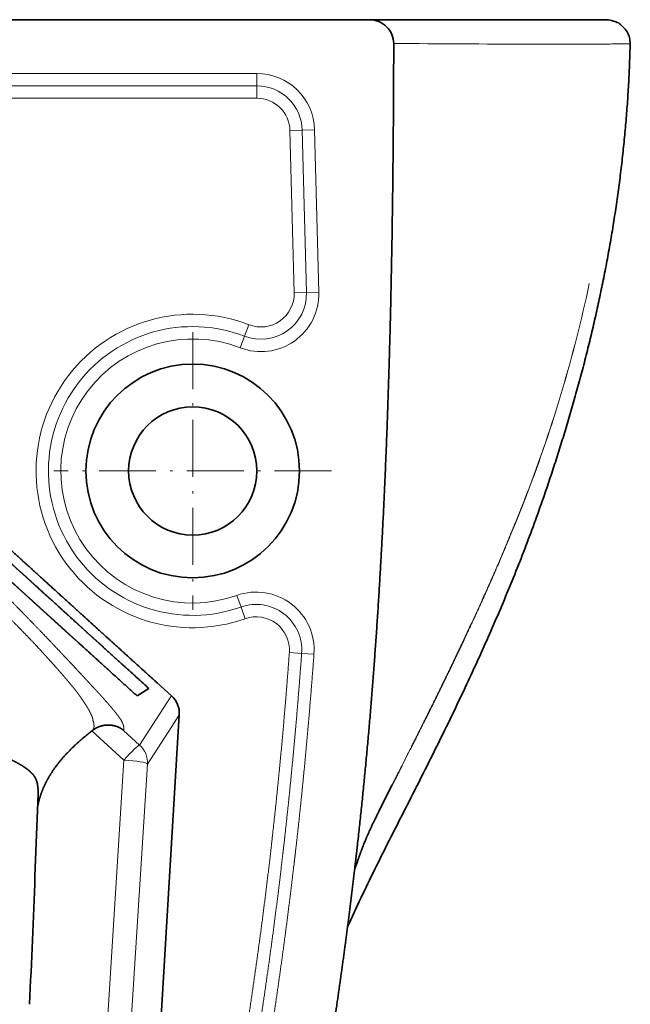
# Model space of a CAD drawing. Extents: x 66 to 384, y 41 to 268.
# Tile 6 of 6: x 325 to 357, y 216 to 268. Entities that reach past the tile are written whole.
import ezdxf

# ---------------------------------------------------------------- set-up
doc = ezdxf.new("R2010")
doc.units = 0
doc.linetypes.add('DASHDOT', pattern=[18.5, 12, -3, 0.5, -3])
doc.layers.get('0').update_dxf_attribs({"lineweight": 13})

# ---------------------------------------------------------------- blocks, each defined once
blk = doc.blocks.new('BLOCK12')
at = {"color": 7, "linetype": 'DASHDOT', "lineweight": 13}
for p, q in [((90.01, -65.76), (90.01, -124.27)), ((119.27, -95.01), (60.76, -95.01))]:
    blk.add_line(p, q, dxfattribs=at)
blk = doc.blocks.new('BLOCK14')
at = {"color": 7, "lineweight": 35}
for p, q in [((-127.23, 0), (127.23, 0)), ((156.15, 0), (127.23, 0)), ((87.18, -146.37), (78.79, -286.1))]:
    blk.add_line(p, q, dxfattribs=at)
at = {"color": 7, "lineweight": 35, "ltscale": 0.420831}
blk.add_line((172.98, 0), (156.15, 0), dxfattribs=at)
at = {"color": 7, "lineweight": 35, "ltscale": 0.037004}
blk.add_line((174.46, 0), (172.98, 0), dxfattribs=at)
at = {"color": 7, "lineweight": 35, "ltscale": 0.067288}
blk.add_line((177.15, 0), (174.46, 0), dxfattribs=at)
at = {"color": 7, "lineweight": 13}
for p, q in [((103.5, -11.34), (-103.5, -11.34)), ((103.5, -13.94), (-103.5, -13.94)), ((-103.5, -16.53), (103.5, -16.53)), ((110.5, -23.35), (111.37, -57.51)), ((113.09, -23.29), (113.97, -57.44)), ((115.69, -23.22), (116.57, -57.37)), ((75.48, -155.87), (67.04, -290.11)), ((80.47, -156.71), (72.87, -277.53))]:
    blk.add_line(p, q, dxfattribs=at)
at = {"color": 7, "lineweight": 13, "ltscale": 0.064952}
for p, q in [((103.5, -13.94), (103.5, -11.34)), ((103.5, -13.94), (103.5, -16.53)), ((113.09, -23.29), (110.5, -23.35)), ((113.09, -23.29), (115.69, -23.22)), ((113.97, -57.44), (111.37, -57.51)), ((113.97, -57.44), (116.57, -57.37)), ((100.93, -66.64), (101.86, -64.22)), ((100.93, -66.64), (100, -69.07)), ((100.18, -123.66), (99.31, -121.22)), ((100.18, -123.66), (101.04, -126.11)), ((112.96, -133.41), (110.37, -133.22)), ((112.96, -133.41), (115.55, -133.6))]:
    blk.add_line(p, q, dxfattribs=at)
at = {"color": 7, "lineweight": 13, "ltscale": 0.000336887}
blk.add_line((160.33, -99.99), (160.33, -100), dxfattribs=at)
at = {"color": 7, "lineweight": 13, "ltscale": 0.000338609}
blk.add_line((160.37, -100), (160.36, -100.01), dxfattribs=at)
at = {"color": 7, "lineweight": 35, "ltscale": 0.073211}
blk.add_line((78.29, -142.37), (80.75, -140.78), dxfattribs=at)
at = {"color": 7, "lineweight": 35, "ltscale": 0.101962}
blk.add_line((85.55, -142.37), (82.52, -139.63), dxfattribs=at)
at = {"color": 7, "lineweight": 13, "ltscale": 0.044324}
blk.add_line((85.55, -142.37), (84.58, -143.85), dxfattribs=at)
at = {"color": 7, "lineweight": 13, "ltscale": 0.264033}
blk.add_line((84.58, -143.85), (78.83, -152.71), dxfattribs=at)
at = {"color": 7, "lineweight": 13, "ltscale": 0.04415}
blk.add_line((87.18, -146.37), (86.22, -147.85), dxfattribs=at)
at = {"color": 7, "lineweight": 13, "ltscale": 0.264031}
blk.add_line((86.22, -147.85), (80.47, -156.71), dxfattribs=at)
at = {"color": 7, "lineweight": 35, "ltscale": 0.005861}
blk.add_line((68.95, -149.6), (68.77, -149.74), dxfattribs=at)
at = {"color": 7, "lineweight": 13, "ltscale": 0.227184}
blk.add_line((68.77, -149.74), (75.48, -155.87), dxfattribs=at)
at = {"color": 7, "lineweight": 13, "ltscale": 0.114107}
blk.add_line((75.46, -149.64), (78.83, -152.71), dxfattribs=at)
at = {"color": 7, "lineweight": 35, "ltscale": 0.433601}
blk.add_line((57.44, -163.02), (56.78, -180.35), dxfattribs=at)
at = {"color": 7, "lineweight": 35, "ltscale": 0.028321}
blk.add_line((124.31, -177.25), (124.18, -178.38), dxfattribs=at)
at = {"color": 7, "lineweight": 35}
for radius in [22.5, 13.5]:
    blk.add_circle((90.01, -95.01), radius, dxfattribs=at)
at = {"color": 7, "lineweight": 13}
for centre, radius, start, end in [((194.71, 9070.61), 9075.83, 269.606303, 269.787479), ((175.75, 198.74), 203.87, 270.6141, 271.0347), ((103.5, -23.53), 12.2, 1.4709, 90), ((103.5, -23.53), 9.6, 1.4709, 90), ((103.5, -23.53), 7, 1.4709, 90), ((104.38, -57.69), 12.2, 248.9564, 361.4709), ((104.38, -57.69), 9.6, 248.9564, 361.4709), ((104.38, -57.69), 7, 248.9564, 361.4709), ((90.01, -95.01), 33, 68.9564, 289.5289), ((90.01, -95.01), 30.4, 68.9564, 289.5289), ((90.01, -95.01), 27.8, 68.9564, 289.5289), ((103.38, -132.71), 12.2, 355.8073, 469.5289), ((103.38, -132.71), 9.6, 355.8073, 469.5289), ((103.38, -132.71), 7, 355.8073, 469.5289)]:
    blk.add_arc(centre, radius, start, end, dxfattribs=at)
at = {"color": 7, "lineweight": 35}
for centre, radius, start, end in [((82.19, -146.07), 5, 356.547, 47.8271), ((588.36, -393.05), 511.91, 153.0541, 153.975), ((-1654.11, -120.08), 1711.95, 357.07955, 357.98244), ((135.86, -182.08), 12.13, 163.0958, 165.8722)]:
    blk.add_arc(centre, radius, start, end, dxfattribs=at)
blk.add_ellipse((127.23, -5), major_axis=(5.11, 0), ratio=0.977914, start_param=6.281674, end_param=7.853976, dxfattribs=at)
at = {"color": 7, "lineweight": 13}
for centre, major_axis, ratio, start_param, end_param in [((60.04, -49.54), (-54.72, -172.01), 0.61715, 1.472762, 1.73026), ((58.75, -48.87), (-54.67, -173.56), 0.620175, 1.47043, 1.725832), ((75.48, -156.41), (-3.37, -3.69), 0.073686, 3.194098, 4.631823), ((75.48, -156.41), (4.19, -2.72), 0.998594, 0.51642, 1.410918), ((75.48, -156.41), (4.99, -0.31), 0.108743, 0.026336, 1.577637)]:
    blk.add_ellipse(centre, major_axis=major_axis, ratio=ratio, start_param=start_param, end_param=end_param, dxfattribs=at)
at = {"color": 7, "lineweight": 35}
for points, degree, knots in [([(177.12, 0), (177.63, 0), (178.5, -0.23), (179.73, -0.61), (180.66, -1.49), (181.57, -2.46), (182.06, -3.79), (182.16, -4.67), (182.15, -5.12)], 3, [0, 0, 0, 0, 1.528801, 2.669111, 3.803467, 5.306029, 6.62998, 7.953931, 7.953931, 7.953931, 7.953931]), ([(182.15, -5.12), (182.12, -6.46), (182.04, -9.14), (181.85, -13.17), (181.61, -17.19), (181.3, -21.22), (180.93, -25.25), (180.51, -29.27), (180.03, -33.29), (179.49, -37.31), (178.9, -41.34), (178.25, -45.35), (177.54, -49.36), (176.79, -53.35), (175.98, -57.33), (175.13, -61.29), (174.23, -65.23), (173.27, -69.19), (172.25, -73.2), (171.17, -77.23), (170.04, -81.22), (168.9, -85.13), (167.73, -88.94), (166.55, -92.67), (165.35, -96.35), (164.52, -98.79), (164.1, -100)], 3, [0, 0, 0, 0, 4.026837, 8.056372, 12.091046, 16.129286, 20.172401, 24.219072, 28.268243, 32.320268, 36.390913, 40.463202, 44.529393, 48.595665, 52.652137, 56.706988, 60.739391, 64.76852, 68.952695, 73.131693, 77.290012, 81.405756, 85.348254, 89.244203, 93.1337, 96.970686, 96.970686, 96.970686, 96.970686]), ([(28.64, -90.7), (30.85, -92.71), (33.06, -94.71), (35.26, -96.72), (39.7, -100.75), (44.13, -104.78), (46.36, -106.81), (50.75, -110.8), (55.14, -114.79), (57.3, -116.75), (60, -119.2), (62.7, -121.66), (63.24, -122.15), (67.42, -125.94), (71.6, -129.73), (75.24, -133.03), (78.88, -136.33), (82.52, -139.63)], 5, [0.220291, 0.220291, 0.220291, 0.220291, 0.220291, 0.220291, 21.306299, 21.306299, 21.306299, 42.612599, 42.612599, 42.612599, 63.257481, 63.257481, 63.257481, 68.418754, 68.418754, 68.418754, 103.16886, 103.16886, 103.16886, 103.16886, 103.16886, 103.16886]), ([(28.74, -93.55), (28.79, -93.6), (28.85, -93.65), (28.9, -93.69), (29.2, -93.96), (29.49, -94.24), (29.74, -94.46), (30.48, -95.13), (31.23, -95.81), (31.73, -96.27), (33.75, -98.11), (35.87, -100.03), (37.52, -101.53), (40.91, -104.61), (44.33, -107.72), (46.07, -109.31), (48.57, -111.58), (50.95, -113.74), (51.72, -114.44), (52.87, -115.49), (54.01, -116.52), (54.3, -116.78), (55.06, -117.47), (55.82, -118.17), (56.19, -118.5), (57.99, -120.14), (59.75, -121.74), (61.09, -122.96), (63.15, -124.83), (65.27, -126.75), (65.98, -127.39), (66.99, -128.31), (68.01, -129.24), (68.6, -129.77), (69.26, -130.37), (69.92, -130.96), (70.27, -131.29), (72.58, -133.38), (74.89, -135.48), (76.84, -137.24), (78.8, -139.01), (80.75, -140.78)], 5, [75.61083, 75.61083, 75.61083, 75.61083, 75.61083, 75.61083, 76.320618, 76.320618, 76.320618, 79.634197, 79.634197, 79.634197, 86.261347, 86.261347, 86.261347, 106.082529, 106.082529, 106.082529, 126.640976, 126.640976, 126.640976, 136.655515, 136.655515, 136.655515, 141.94569, 141.94569, 141.94569, 146.952972, 146.952972, 146.952972, 166.488365, 166.488365, 166.488365, 176.159237, 176.159237, 176.159237, 180.215776, 180.215776, 180.215776, 185.051212, 185.051212, 185.051212, 211.386581, 211.386581, 211.386581, 211.386581, 211.386581, 211.386581]), ([(28.82, -97.44), (28.94, -97.56), (29.06, -97.67), (29.19, -97.78), (29.82, -98.35), (30.45, -98.93), (30.95, -99.39), (32.47, -100.76), (33.98, -102.14), (34.99, -103.06), (37.98, -105.78), (40.97, -108.49), (42.95, -110.29), (45.92, -112.99), (48.89, -115.69), (49.88, -116.59), (51.37, -117.94), (52.85, -119.29), (53.35, -119.74), (54.09, -120.42), (54.83, -121.09), (55.08, -121.32), (55.45, -121.65), (55.82, -121.99), (55.94, -122.1), (56.19, -122.32), (56.43, -122.55), (56.58, -122.68), (56.8, -122.88), (57.04, -123.1), (57.22, -123.26), (57.49, -123.51), (57.78, -123.77), (57.93, -123.91), (58.23, -124.18), (58.53, -124.46), (58.68, -124.59), (58.98, -124.86), (59.25, -125.11), (59.39, -125.23), (59.64, -125.46), (59.88, -125.68), (60.01, -125.8), (60.25, -126.01), (60.47, -126.21), (60.58, -126.31), (60.88, -126.59), (61.13, -126.82), (61.27, -126.94), (61.5, -127.15), (61.77, -127.4), (61.87, -127.48), (62.08, -127.67), (62.3, -127.88), (62.42, -127.99), (62.6, -128.15), (62.81, -128.34), (62.88, -128.4), (63, -128.51), (63.13, -128.63), (63.19, -128.68), (63.38, -128.85), (63.56, -129.02), (63.69, -129.13), (64.3, -129.69), (64.92, -130.26), (65.42, -130.7), (68.29, -133.31), (71.16, -135.91), (73.54, -138.06), (75.91, -140.22), (78.29, -142.37)], 5, [179.19849, 179.19849, 179.19849, 179.19849, 179.19849, 179.19849, 181.076304, 181.076304, 181.076304, 188.70491, 188.70491, 188.70491, 203.962039, 203.962039, 203.962039, 233.884072, 233.884072, 233.884072, 248.841578, 248.841578, 248.841578, 256.320332, 256.320332, 256.320332, 260.059712, 260.059712, 260.059712, 261.929407, 261.929407, 261.929407, 263.723137, 263.723137, 263.723137, 265.464651, 265.464651, 265.464651, 267.338502, 267.338502, 267.338502, 269.212509, 269.212509, 269.212509, 271.086515, 271.086515, 271.086515, 272.899476, 272.899476, 272.899476, 274.776608, 274.776608, 274.776608, 278.587776, 278.587776, 278.587776, 280.456659, 280.456659, 280.456659, 282.325542, 282.325542, 282.325542, 283.281168, 283.281168, 283.281168, 284.215048, 284.215048, 284.215048, 286.082437, 286.082437, 286.082437, 293.546528, 293.546528, 293.546528, 329.414326, 329.414326, 329.414326, 329.414326, 329.414326, 329.414326]), ([(130.41, -98.96), (129.7, -114.43), (128.83, -129.31), (127.76, -143.61), (126.37, -158.74), (124.74, -173.5), (124.6, -174.76), (124.45, -176), (124.31, -177.25)], 5, [0, 0, 0, 0, 0, 0, 126.869217, 126.869217, 126.869217, 138.63941, 138.63941, 138.63941, 138.63941, 138.63941, 138.63941]), ([(164.1, -100), (163.48, -101.8), (162.21, -105.4), (160.21, -110.77), (158.12, -116.12), (155.94, -121.44), (153.69, -126.74), (151.36, -132.02), (148.95, -137.31), (146.33, -142.9), (143.51, -148.75), (140.5, -154.83), (137.48, -160.85), (134.43, -166.84), (131.37, -172.84), (128.36, -178.86), (125.42, -184.91), (123.54, -188.98), (122.62, -191.02)], 3, [0, 0, 0, 0, 5.72472, 11.451621, 17.192941, 22.941474, 28.702109, 34.467143, 40.253915, 46.120548, 52.998145, 59.742092, 66.474439, 73.199221, 79.929268, 86.659981, 93.386788, 100.111259, 100.111259, 100.111259, 100.111259]), ([(75.46, -149.64), (75.41, -149.59), (75.35, -149.55), (75.3, -149.51), (75.19, -149.43), (75.08, -149.35), (75.03, -149.32), (74.92, -149.25), (74.81, -149.18), (74.75, -149.15), (74.64, -149.09), (74.53, -149.04), (74.48, -149.01), (74.31, -148.93), (74.15, -148.86), (74.04, -148.82), (73.88, -148.76), (73.71, -148.71), (73.66, -148.7), (73.54, -148.66), (73.43, -148.64), (73.37, -148.62), (73.21, -148.59), (73.03, -148.56), (72.92, -148.54), (72.57, -148.5), (72.21, -148.49), (71.96, -148.49), (71.58, -148.52), (71.18, -148.59), (71.04, -148.62), (70.81, -148.67), (70.57, -148.75), (70.47, -148.78), (70.27, -148.85), (70.05, -148.94), (69.94, -148.99), (69.76, -149.08), (69.56, -149.19), (69.49, -149.23), (69.35, -149.32), (69.2, -149.42), (69.12, -149.47), (69.04, -149.53), (68.95, -149.6)], 5, [0, 0, 0, 0, 0, 0, 2.887643, 2.887643, 2.887643, 5.775285, 5.775285, 5.775285, 8.660225, 8.660225, 8.660225, 11.545165, 11.545165, 11.545165, 17.310467, 17.310467, 17.310467, 20.272924, 20.272924, 20.272924, 23.160932, 23.160932, 23.160932, 28.923674, 28.923674, 28.923674, 40.466222, 40.466222, 40.466222, 46.238576, 46.238576, 46.238576, 50.093475, 50.093475, 50.093475, 53.957922, 53.957922, 53.957922, 56.086547, 56.086547, 56.086547, 57.905527, 57.905527, 57.905527, 57.905527, 57.905527, 57.905527]), ([(57.31, -165.88), (57.38, -165.5), (57.46, -165.12), (57.54, -164.75), (57.83, -163.63), (58.21, -162.53), (58.5, -161.8), (59.16, -160.36), (59.97, -158.98), (60.4, -158.3), (61.81, -156.3), (63.45, -154.43), (64.62, -153.26), (66.16, -151.85), (67.78, -150.53), (68.11, -150.26), (68.44, -150), (68.77, -149.74)], 5, [0, 0, 0, 0, 0, 0, 4.692619, 4.692619, 4.692619, 14.109219, 14.109219, 14.109219, 23.576904, 23.576904, 23.576904, 42.612216, 42.612216, 42.612216, 47.399961, 47.399961, 47.399961, 47.399961, 47.399961, 47.399961]), ([(57.44, -163.02), (57.44, -163.01), (57.44, -163.01), (57.44, -163), (57.44, -162.99), (57.44, -162.98), (57.44, -162.97), (57.44, -162.95), (57.44, -162.94), (57.44, -162.93), (57.44, -162.86), (57.45, -162.77), (57.45, -162.69), (57.45, -162.59), (57.45, -162.5), (57.45, -162.49), (57.45, -162.48), (57.45, -162.47), (57.45, -162.46), (57.45, -162.46), (57.45, -162.45), (57.45, -162.44), (57.46, -162.28), (57.46, -162.15), (57.45, -162.11), (57.45, -162.09), (57.45, -162.07), (57.45, -162.07), (57.45, -162.06), (57.44, -162.05), (57.44, -162.04), (57.43, -162), (57.42, -161.92), (57.41, -161.87), (57.4, -161.76), (57.38, -161.6), (57.37, -161.5), (57.35, -161.34), (57.33, -161.16), (57.32, -161.1), (57.3, -160.97), (57.28, -160.84), (57.27, -160.77), (57.23, -160.61), (57.19, -160.46), (57.16, -160.36), (57.1, -160.18), (57.03, -160.01), (56.99, -159.92), (56.93, -159.78), (56.86, -159.65), (56.83, -159.59), (56.79, -159.53), (56.76, -159.47), (56.75, -159.46), (56.74, -159.44), (56.72, -159.42), (56.72, -159.41), (56.71, -159.39), (56.69, -159.37), (56.69, -159.36), (56.63, -159.27), (56.57, -159.19), (56.51, -159.11), (56.39, -158.96), (56.26, -158.81), (56.19, -158.73), (56.05, -158.58), (55.89, -158.43), (55.81, -158.35), (55.66, -158.22), (55.5, -158.08), (55.43, -158.03), (55.34, -157.95), (55.24, -157.88), (55.21, -157.85), (55.16, -157.81), (55.11, -157.77), (55.09, -157.76), (55.04, -157.72), (54.98, -157.68), (54.96, -157.66), (54.88, -157.61), (54.81, -157.55), (54.75, -157.51), (54.45, -157.3), (54.13, -157.1), (53.86, -156.93), (53.55, -156.75), (53.23, -156.57), (53.2, -156.56), (53.15, -156.53), (53.09, -156.5), (53.07, -156.49), (53.02, -156.46), (52.96, -156.43), (52.95, -156.42), (52.89, -156.39), (52.84, -156.36), (52.81, -156.34), (52.67, -156.27), (52.54, -156.2), (52.43, -156.15), (51.68, -155.77), (50.87, -155.38), (50.13, -155.03), (49.35, -154.66), (48.59, -154.31), (48.56, -154.29), (48.5, -154.26), (48.45, -154.24), (48.43, -154.23), (48.39, -154.21), (48.36, -154.2), (48.34, -154.19), (48.31, -154.17), (48.27, -154.16), (48.25, -154.15), (48.11, -154.08), (47.96, -154.01), (47.84, -153.96), (47.6, -153.85), (47.38, -153.75), (47.28, -153.71), (47.16, -153.66), (47.06, -153.61), (47.05, -153.61), (46.96, -153.58), (46.88, -153.55), (46.83, -153.53), (46.75, -153.5), (46.66, -153.47), (46.63, -153.46), (46.56, -153.44), (46.49, -153.42), (46.45, -153.41), (46.42, -153.39), (46.38, -153.38)], 5, [0, 0, 0, 0, 0, 0, 0.394297, 0.394297, 0.394297, 0.788594, 0.788594, 0.788594, 1.577189, 1.577189, 1.577189, 5.263567, 5.263567, 5.263567, 5.485449, 5.485449, 5.485449, 5.707331, 5.707331, 5.707331, 5.929216, 5.929216, 5.929216, 12.871222, 12.871222, 12.871222, 13.876875, 13.876875, 13.876875, 17.249686, 17.249686, 17.249686, 19.943486, 19.943486, 19.943486, 23.258878, 23.258878, 23.258878, 25.09839, 25.09839, 25.09839, 26.942629, 26.942629, 26.942629, 29.700404, 29.700404, 29.700404, 32.458179, 32.458179, 32.458179, 34.217256, 34.217256, 34.217256, 34.569074, 34.569074, 34.569074, 34.920893, 34.920893, 34.920893, 35.272712, 35.272712, 35.272712, 38.087206, 38.087206, 38.087206, 41.122288, 41.122288, 41.122288, 44.15737, 44.15737, 44.15737, 46.477256, 46.477256, 46.477256, 47.14418, 47.14418, 47.14418, 47.989605, 47.989605, 47.989605, 48.762901, 48.762901, 48.762901, 50.309488, 50.309488, 50.309488, 57.797873, 57.797873, 57.797873, 58.445783, 58.445783, 58.445783, 59.155308, 59.155308, 59.155308, 59.859133, 59.859133, 59.859133, 60.507046, 60.507046, 60.507046, 63.098678, 63.098678, 63.098678, 77.781234, 77.781234, 77.781234, 78.540361, 78.540361, 78.540361, 78.919946, 78.919946, 78.919946, 79.29953, 79.29953, 79.29953, 79.679079, 79.679079, 79.679079, 82.3359, 82.3359, 82.3359, 84.63895, 84.63895, 84.63895, 85.424717, 85.424717, 85.424717, 87.573786, 87.573786, 87.573786, 88.591156, 88.591156, 88.591156, 89.608526, 89.608526, 89.608526, 89.608526, 89.608526, 89.608526]), ([(124.25, -178.55), (124.33, -178.3), (124.5, -177.81), (124.74, -177.12), (124.97, -176.46), (125.19, -175.85), (125.41, -175.27), (125.61, -174.73), (125.8, -174.23), (125.98, -173.76), (126.15, -173.33), (126.3, -172.94), (126.43, -172.63), (126.54, -172.37), (126.63, -172.16), (126.7, -172), (126.77, -171.84), (126.84, -171.67), (126.96, -171.41), (127.12, -171.06), (127.33, -170.6), (127.57, -170.08), (127.83, -169.53), (128.09, -168.99), (128.27, -168.62), (128.35, -168.44)], 3, [0, 0, 0, 0, 0.782291, 1.547246, 2.20687, 2.871957, 3.490626, 4.082636, 4.584707, 5.10443, 5.583831, 5.986536, 6.34297, 6.601929, 6.841964, 7.012473, 7.135012, 7.345975, 7.593796, 7.980577, 8.507037, 9.10303, 9.706851, 10.311372, 10.917021, 10.917021, 10.917021, 10.917021]), ([(124.18, -178.38), (123.1, -187.62), (121.93, -196.75), (120.65, -205.81), (119.24, -215.17), (117.72, -224.59), (117.67, -224.9), (117.62, -225.22), (117.57, -225.53)], 5, [16.273356, 16.273356, 16.273356, 16.273356, 16.273356, 16.273356, 103.693066, 103.693066, 103.693066, 106.702927, 106.702927, 106.702927, 106.702927, 106.702927, 106.702927])]:
    blk.add_open_spline(points, degree=degree, knots=knots, dxfattribs=at)
blk.add_open_spline([(132.35, -5.01), (132.31, -25.02), (132.13, -44.51), (131.76, -63.36), (131.2, -81.51), (130.41, -98.96)], degree=5, dxfattribs=at)
at = {"color": 7, "lineweight": 13}
for points, knots in [([(177.94, -5.12), (177.41, -5.13), (176.86, -5.13), (176.3, -5.14), (175.44, -5.14), (174.55, -5.15), (174.25, -5.15), (173.33, -5.16), (172.39, -5.16), (171.73, -5.16), (170.74, -5.17), (169.72, -5.17), (169.38, -5.17), (167.63, -5.17), (165.8, -5.17), (164.28, -5.17), (162.69, -5.16), (161.05, -5.16), (161.05, -5.16), (161.04, -5.16), (161.04, -5.16)], [0, 0, 0, 0, 0, 0, 28.541447, 28.541447, 28.541447, 42.84393, 42.84393, 42.84393, 71.400787, 71.400787, 71.400787, 85.727291, 85.727291, 85.727291, 143.123466, 143.123466, 143.123466, 143.162881, 143.162881, 143.162881, 143.162881, 143.162881, 143.162881]), ([(182.15, -5.12), (182.15, -5.12), (182.15, -5.12), (181.94, -5.11), (181.85, -5.11), (181.74, -5.11), (181.6, -5.11), (181.38, -5.11), (181.12, -5.1), (181.05, -5.1), (180.95, -5.1), (180.85, -5.1), (180.78, -5.1), (180.71, -5.1), (180.64, -5.1), (180.59, -5.1), (180.39, -5.1), (180.17, -5.1), (179.98, -5.1), (179.75, -5.1), (179.51, -5.1), (179.49, -5.1), (179.46, -5.1), (179.43, -5.1)], [0, 0, 0, 0, 0, 0, 0.210905, 0.210905, 0.210905, 21.848138, 21.848138, 21.848138, 29.066271, 29.066271, 29.066271, 31.886053, 31.886053, 31.886053, 35.285279, 35.285279, 35.285279, 49.735884, 49.735884, 49.735884, 51.539741, 51.539741, 51.539741, 51.539741, 51.539741, 51.539741]), ([(22.71, -99.74), (25.91, -102.49), (29.02, -105.19), (32.11, -107.89), (35.93, -111.29), (39.37, -114.45), (40.28, -115.29), (41.31, -116.25), (42.31, -117.19), (42.42, -117.28), (42.61, -117.47), (42.81, -117.65), (42.87, -117.71), (43, -117.83), (43.13, -117.96), (43.2, -118.02), (44.94, -119.65), (46.59, -121.23), (48.08, -122.67), (49.93, -124.49), (51.62, -126.19), (51.99, -126.55), (52.66, -127.22), (53.3, -127.88), (53.55, -128.14), (54.76, -129.37), (55.88, -130.54), (56.7, -131.4), (57.56, -132.33), (58.38, -133.22), (58.46, -133.3), (58.61, -133.47), (58.75, -133.63), (58.87, -133.75), (59.3, -134.23), (59.73, -134.7), (60.1, -135.1), (60.91, -136.01), (61.69, -136.89), (62.15, -137.42), (62.65, -137.99), (63.13, -138.55), (63.16, -138.58), (63.25, -138.69), (63.35, -138.81), (63.38, -138.84), (63.43, -138.9), (63.48, -138.95), (63.49, -138.96), (63.52, -139.01), (63.56, -139.05), (63.57, -139.06), (63.68, -139.2), (63.79, -139.34), (63.89, -139.45), (64, -139.59), (64.11, -139.72), (64.12, -139.73), (64.16, -139.77), (64.19, -139.81), (64.2, -139.83), (64.23, -139.86), (64.27, -139.9), (64.28, -139.92), (64.35, -139.99), (64.41, -140.07), (64.46, -140.12), (64.55, -140.23), (64.64, -140.33), (64.67, -140.36), (64.77, -140.48), (64.87, -140.61), (64.93, -140.68), (65.01, -140.78), (65.08, -140.88), (65.1, -140.9), (65.16, -140.97), (65.21, -141.04), (65.24, -141.08), (65.35, -141.22), (65.45, -141.35), (65.52, -141.44), (65.96, -142.03), (66.38, -142.62), (66.73, -143.11), (67.18, -143.79), (67.59, -144.42), (67.71, -144.62), (67.83, -144.81), (67.94, -145)], [0, 0, 0, 0, 0, 0, 41.878743, 41.878743, 41.878743, 57.743482, 57.743482, 57.743482, 60.14379, 60.14379, 60.14379, 61.357404, 61.357404, 61.357404, 62.571017, 62.571017, 62.571017, 93.672239, 93.672239, 93.672239, 103.678126, 103.678126, 103.678126, 110.507393, 110.507393, 110.507393, 136.423645, 136.423645, 136.423645, 139.216777, 139.216777, 139.216777, 141.706764, 141.706764, 141.706764, 154.982616, 154.982616, 154.982616, 172.924848, 172.924848, 172.924848, 175.945289, 175.945289, 175.945289, 177.277375, 177.277375, 177.277375, 177.997461, 177.997461, 177.997461, 178.693819, 178.693819, 178.693819, 182.940173, 182.940173, 182.940173, 183.766612, 183.766612, 183.766612, 184.55775, 184.55775, 184.55775, 185.34884, 185.34884, 185.34884, 187.722107, 187.722107, 187.722107, 189.84093, 189.84093, 189.84093, 192.544723, 192.544723, 192.544723, 193.333946, 193.333946, 193.333946, 194.977298, 194.977298, 194.977298, 198.134169, 198.134169, 198.134169, 215.82657, 215.82657, 215.82657, 224.290248, 224.290248, 224.290248, 224.290248, 224.290248, 224.290248]), ([(28.83, -99.98), (30.89, -101.93), (32.9, -103.84), (34.85, -105.71), (38.48, -109.2), (41.8, -112.44), (43.32, -113.94), (44.92, -115.51), (46.45, -117.04), (46.56, -117.14), (46.75, -117.34), (46.95, -117.53), (47.01, -117.59), (47.14, -117.72), (47.26, -117.85), (47.32, -117.91), (49.09, -119.67), (50.77, -121.36), (52.28, -122.9), (54.15, -124.81), (55.86, -126.57), (56.22, -126.95), (57.01, -127.76), (57.76, -128.54), (58.17, -128.96), (59.28, -130.12), (60.32, -131.21), (60.98, -131.91), (61.82, -132.79), (62.61, -133.64), (62.74, -133.78), (63.09, -134.14), (63.44, -134.51), (63.6, -134.69), (64.17, -135.29), (64.72, -135.88), (65.1, -136.3), (65.82, -137.07), (66.51, -137.81), (66.84, -138.16), (67.22, -138.57), (67.59, -138.97), (67.68, -139.06), (67.78, -139.18), (67.89, -139.29), (67.93, -139.34), (68, -139.41), (68.06, -139.48), (68.08, -139.49), (68.11, -139.54), (68.15, -139.58), (68.17, -139.59), (68.29, -139.72), (68.41, -139.85), (68.51, -139.96), (68.64, -140.1), (68.76, -140.23), (68.78, -140.25), (68.82, -140.3), (68.86, -140.35), (68.88, -140.37), (68.94, -140.43), (69, -140.49), (69.07, -140.57), (69.13, -140.63), (69.18, -140.69), (69.2, -140.71), (69.24, -140.76), (69.29, -140.8), (69.31, -140.82), (69.39, -140.92), (69.49, -141.03), (69.57, -141.11), (69.68, -141.22), (69.79, -141.34), (69.81, -141.36), (69.87, -141.43), (69.94, -141.5), (69.97, -141.54), (70.04, -141.62), (70.11, -141.69), (70.14, -141.73), (70.65, -142.28), (71.17, -142.85), (71.61, -143.35), (72.28, -144.11), (72.87, -144.8), (73.07, -145.03), (73.26, -145.27), (73.46, -145.51)], [0, 0, 0, 0, 0, 0, 27.274142, 27.274142, 27.274142, 52.678665, 52.678665, 52.678665, 55.100968, 55.100968, 55.100968, 56.263385, 56.263385, 56.263385, 57.425802, 57.425802, 57.425802, 89.00396, 89.00396, 89.00396, 98.722435, 98.722435, 98.722435, 108.572222, 108.572222, 108.572222, 129.112118, 129.112118, 129.112118, 135.26714, 135.26714, 135.26714, 141.06163, 141.06163, 141.06163, 155.214234, 155.214234, 155.214234, 168.023335, 168.023335, 168.023335, 170.403543, 170.403543, 170.403543, 172.3888, 172.3888, 172.3888, 173.095232, 173.095232, 173.095232, 173.804468, 173.804468, 173.804468, 177.878585, 177.878585, 177.878585, 178.979094, 178.979094, 178.979094, 180.023569, 180.023569, 180.023569, 181.680124, 181.680124, 181.680124, 182.703568, 182.703568, 182.703568, 183.750374, 183.750374, 183.750374, 186.820965, 186.820965, 186.820965, 187.890634, 187.890634, 187.890634, 189.185804, 189.185804, 189.185804, 190.480974, 190.480974, 190.480974, 208.686308, 208.686308, 208.686308, 219.165993, 219.165993, 219.165993, 219.165993, 219.165993, 219.165993]), ([(160.36, -100.01), (160.29, -100.19), (160.23, -100.37), (160.16, -100.54), (159.06, -103.37), (157.94, -106.18), (156.86, -108.8), (155.17, -112.82), (153.44, -116.81), (152.82, -118.2), (151.44, -121.31), (150.04, -124.4), (149.25, -126.12), (148.29, -128.17), (147.33, -130.22), (147.17, -130.56), (146.68, -131.59), (146.2, -132.62), (145.87, -133.29), (145.22, -134.66), (144.56, -136.03), (144.24, -136.71), (143.58, -138.07), (142.91, -139.44), (142.58, -140.12), (141.91, -141.49), (141.24, -142.85), (140.91, -143.53), (140.23, -144.9), (139.56, -146.26), (139.22, -146.94), (138.21, -148.97), (137.19, -151), (136.51, -152.35), (135.37, -154.61), (134.23, -156.85), (133.78, -157.75), (133.14, -159), (132.51, -160.25), (132.36, -160.54), (132.02, -161.21), (131.68, -161.88), (131.52, -162.2), (131.18, -162.86), (130.84, -163.55), (130.7, -163.82), (130.12, -164.96), (129.54, -166.09), (129.15, -166.88), (128.75, -167.66), (128.36, -168.45)], [0, 0, 0, 0, 0, 0, 1.916371, 1.916371, 1.916371, 30.684775, 30.684775, 30.684775, 46.014324, 46.014324, 46.014324, 65.17335, 65.17335, 65.17335, 69.004823, 69.004823, 69.004823, 76.667769, 76.667769, 76.667769, 84.354126, 84.354126, 84.354126, 92.022089, 92.022089, 92.022089, 99.696221, 99.696221, 99.696221, 107.370353, 107.370353, 107.370353, 122.708191, 122.708191, 122.708191, 132.926977, 132.926977, 132.926977, 136.911224, 136.911224, 136.911224, 140.743949, 140.743949, 140.743949, 144.762176, 144.762176, 144.762176, 153.645534, 153.645534, 153.645534, 153.645534, 153.645534, 153.645534]), ([(160.33, -100), (160.21, -100.31), (160.09, -100.62), (159.96, -100.95), (158.49, -104.71), (156.97, -108.44), (155.53, -111.87), (153.52, -116.51), (151.46, -121.12), (150.91, -122.34), (149.79, -124.79), (148.66, -127.23), (148.09, -128.45), (147.38, -129.97), (146.66, -131.49), (146.52, -131.79), (146.23, -132.4), (145.94, -133.01), (145.79, -133.31), (145.51, -133.92), (145.21, -134.52), (145.07, -134.83), (144.19, -136.65), (143.31, -138.47), (142.57, -140), (141.23, -142.73), (139.88, -145.46), (139.28, -146.67), (137.69, -149.87), (136.08, -153.06), (135.03, -155.13), (133.95, -157.27), (132.87, -159.41), (132.68, -159.79), (132.5, -160.14), (132.32, -160.5), (132.22, -160.69), (132.12, -160.89), (132.02, -161.09)], [0, 0, 0, 0, 0, 0, 3.375443, 3.375443, 3.375443, 40.885471, 40.885471, 40.885471, 54.529418, 54.529418, 54.529418, 68.167545, 68.167545, 68.167545, 71.578312, 71.578312, 71.578312, 74.98908, 74.98908, 74.98908, 78.399848, 78.399848, 78.399848, 95.444857, 95.444857, 95.444857, 109.103807, 109.103807, 109.103807, 131.645933, 131.645933, 131.645933, 133.392125, 133.392125, 133.392125, 135.657781, 135.657781, 135.657781, 135.657781, 135.657781, 135.657781]), ([(110.37, -133.22), (109.75, -141.66), (109.06, -149.99), (108.29, -158.2), (107.42, -166.52), (106.48, -174.77), (106.46, -174.91), (106.45, -175.04), (106.43, -175.19)], [264.998333, 264.998333, 264.998333, 264.998333, 264.998333, 264.998333, 361.478564, 361.478564, 361.478564, 363.724287, 363.724287, 363.724287, 363.724287, 363.724287, 363.724287]), ([(109.01, -175.48), (109.03, -175.34), (109.04, -175.22), (109.06, -175.09), (109.08, -174.88), (109.11, -174.65), (109.12, -174.55), (110.05, -166.44), (110.89, -158.27), (111.66, -150.07), (112.34, -141.79), (112.96, -133.41)], [0, 0, 0, 0, 0, 0, 2.247249, 2.247249, 2.247249, 2.939012, 2.939012, 2.939012, 107.310564, 107.310564, 107.310564, 107.310564, 107.310564, 107.310564]), ([(111.59, -175.78), (111.59, -175.76), (111.6, -175.75), (111.6, -175.73), (111.61, -175.61), (111.62, -175.49), (111.64, -175.39), (111.66, -175.21), (111.68, -175.02), (111.69, -174.96), (112.62, -166.79), (113.47, -158.57), (114.24, -150.34), (114.93, -142.02), (115.55, -133.6)], [1.371991, 1.371991, 1.371991, 1.371991, 1.371991, 1.371991, 1.67156, 1.67156, 1.67156, 3.347197, 3.347197, 3.347197, 4.181179, 4.181179, 4.181179, 108.833472, 108.833472, 108.833472, 108.833472, 108.833472, 108.833472]), ([(68.95, -149.6), (68.96, -149.58), (68.98, -149.56), (68.99, -149.54), (69.01, -149.51), (69.03, -149.47), (69.04, -149.46), (69.05, -149.43), (69.07, -149.4), (69.07, -149.39), (69.08, -149.37), (69.09, -149.34), (69.1, -149.33), (69.11, -149.3), (69.13, -149.26), (69.14, -149.24), (69.16, -149.16), (69.18, -149.09), (69.19, -149.03), (69.21, -148.95), (69.22, -148.86), (69.22, -148.83), (69.22, -148.76), (69.22, -148.69), (69.22, -148.66), (69.22, -148.57), (69.21, -148.48), (69.21, -148.42), (69.2, -148.35), (69.19, -148.27), (69.18, -148.25), (69.17, -148.19), (69.16, -148.14), (69.16, -148.1), (69.15, -148.05), (69.15, -147.99), (69.14, -147.98), (69.14, -147.97), (69.14, -147.95), (69.13, -147.94), (69.12, -147.89), (69.1, -147.84), (69.08, -147.8), (69.06, -147.77), (69.04, -147.74), (69.04, -147.74), (69.04, -147.73), (69.04, -147.73), (69.03, -147.72), (69.03, -147.71), (69.02, -147.69), (69.02, -147.68), (69.01, -147.63), (69.01, -147.57), (69, -147.53), (68.99, -147.45), (68.98, -147.36), (68.97, -147.31), (68.94, -147.14), (68.89, -146.97), (68.85, -146.84), (68.77, -146.64), (68.68, -146.43), (68.65, -146.37), (68.58, -146.21), (68.51, -146.06), (68.47, -145.98), (68.36, -145.76), (68.25, -145.54), (68.17, -145.4), (68.08, -145.23), (67.99, -145.08), (67.97, -145.05), (67.96, -145.03), (67.94, -145)], [0, 0, 0, 0, 0, 0, 5.55842, 5.55842, 5.55842, 11.763585, 11.763585, 11.763585, 14.614176, 14.614176, 14.614176, 17.464766, 17.464766, 17.464766, 23.165944, 23.165944, 23.165944, 34.598133, 34.598133, 34.598133, 40.300304, 40.300304, 40.300304, 46.156442, 46.156442, 46.156442, 54.710926, 54.710926, 54.710926, 57.562423, 57.562423, 57.562423, 62.315741, 62.315741, 62.315741, 63.225127, 63.225127, 63.225127, 64.069624, 64.069624, 64.069624, 69.774215, 69.774215, 69.774215, 70.249623, 70.249623, 70.249623, 70.725031, 70.725031, 70.725031, 72.626655, 72.626655, 72.626655, 76.587301, 76.587301, 76.587301, 80.391684, 80.391684, 80.391684, 89.583109, 89.583109, 89.583109, 95.458426, 95.458426, 95.458426, 101.174184, 101.174184, 101.174184, 112.482462, 112.482462, 112.482462, 114.721029, 114.721029, 114.721029, 114.721029, 114.721029, 114.721029]), ([(75.46, -149.64), (75.47, -149.62), (75.47, -149.6), (75.48, -149.58), (75.49, -149.54), (75.49, -149.5), (75.5, -149.48), (75.51, -149.42), (75.52, -149.36), (75.52, -149.32), (75.52, -149.22), (75.52, -149.12), (75.51, -149.07), (75.5, -148.96), (75.47, -148.84), (75.46, -148.78), (75.44, -148.7), (75.41, -148.61), (75.41, -148.6), (75.4, -148.55), (75.38, -148.5), (75.37, -148.46), (75.35, -148.41), (75.33, -148.36), (75.33, -148.36), (75.32, -148.35), (75.32, -148.34), (75.32, -148.33), (75.29, -148.28), (75.27, -148.23), (75.26, -148.19), (75.24, -148.15), (75.23, -148.12), (75.23, -148.12), (75.23, -148.11), (75.23, -148.11), (75.23, -148.11), (75.22, -148.1), (75.22, -148.09), (75.22, -148.08), (75.21, -148.06), (75.2, -148.02), (75.19, -147.99), (75.16, -147.93), (75.13, -147.86), (75.12, -147.83), (75.06, -147.71), (74.98, -147.57), (74.92, -147.47), (74.82, -147.31), (74.7, -147.14), (74.66, -147.08), (74.57, -146.95), (74.48, -146.82), (74.43, -146.76), (74.29, -146.57), (74.15, -146.38), (74.05, -146.26), (73.87, -146.02), (73.69, -145.79), (73.62, -145.71), (73.54, -145.6), (73.46, -145.51)], [0, 0, 0, 0, 0, 0, 4.953232, 4.953232, 4.953232, 9.906464, 9.906464, 9.906464, 19.813305, 19.813305, 19.813305, 29.677511, 29.677511, 29.677511, 39.506041, 39.506041, 39.506041, 42.195955, 42.195955, 42.195955, 47.12709, 47.12709, 47.12709, 47.80632, 47.80632, 47.80632, 48.464127, 48.464127, 48.464127, 54.659229, 54.659229, 54.659229, 55.072257, 55.072257, 55.072257, 55.485285, 55.485285, 55.485285, 56.311338, 56.311338, 56.311338, 59.514257, 59.514257, 59.514257, 62.949537, 62.949537, 62.949537, 70.776931, 70.776931, 70.776931, 75.744239, 75.744239, 75.744239, 80.711546, 80.711546, 80.711546, 90.74625, 90.74625, 90.74625, 99.685269, 99.685269, 99.685269, 99.685269, 99.685269, 99.685269]), ([(106.43, -175.19), (105.33, -184.73), (104.12, -194.18), (102.79, -203.59), (101.36, -213.04), (99.82, -222.53), (99.82, -222.57), (99.81, -222.61), (99.8, -222.65)], [285.163422, 285.163422, 285.163422, 285.163422, 285.163422, 285.163422, 399.43945, 399.43945, 399.43945, 399.915055, 399.915055, 399.915055, 399.915055, 399.915055, 399.915055]), ([(102.37, -223.07), (102.45, -222.58), (102.53, -222.09), (102.59, -221.67), (104.12, -212.15), (105.55, -202.66), (106.8, -193.65), (107.96, -184.61), (109.01, -175.48)], [0, 0, 0, 0, 0, 0, 6.429613, 6.429613, 6.429613, 124.629708, 124.629708, 124.629708, 124.629708, 124.629708, 124.629708]), ([(104.93, -223.49), (104.96, -223.33), (104.98, -223.17), (105.01, -223.01), (106.47, -213.97), (107.84, -204.95), (109.09, -196.12), (110.3, -186.75), (111.41, -177.31), (111.47, -176.8), (111.53, -176.29), (111.59, -175.78)], [1.463877, 1.463877, 1.463877, 1.463877, 1.463877, 1.463877, 3.943502, 3.943502, 3.943502, 119.58545, 119.58545, 119.58545, 126.181421, 126.181421, 126.181421, 126.181421, 126.181421, 126.181421])]:
    blk.add_open_spline(points, degree=5, knots=knots, dxfattribs=at)

msp = doc.modelspace()

# ---------------------------------------------------------------- block references
at = {"lineweight": 0, "xscale": 0.25, "yscale": 0.25, "zscale": 0.25}
for name in ['BLOCK14', 'BLOCK12']:
    msp.add_blockref(name, (311.874, 267.594), dxfattribs=at)

doc.saveas('drawing.dxf')
